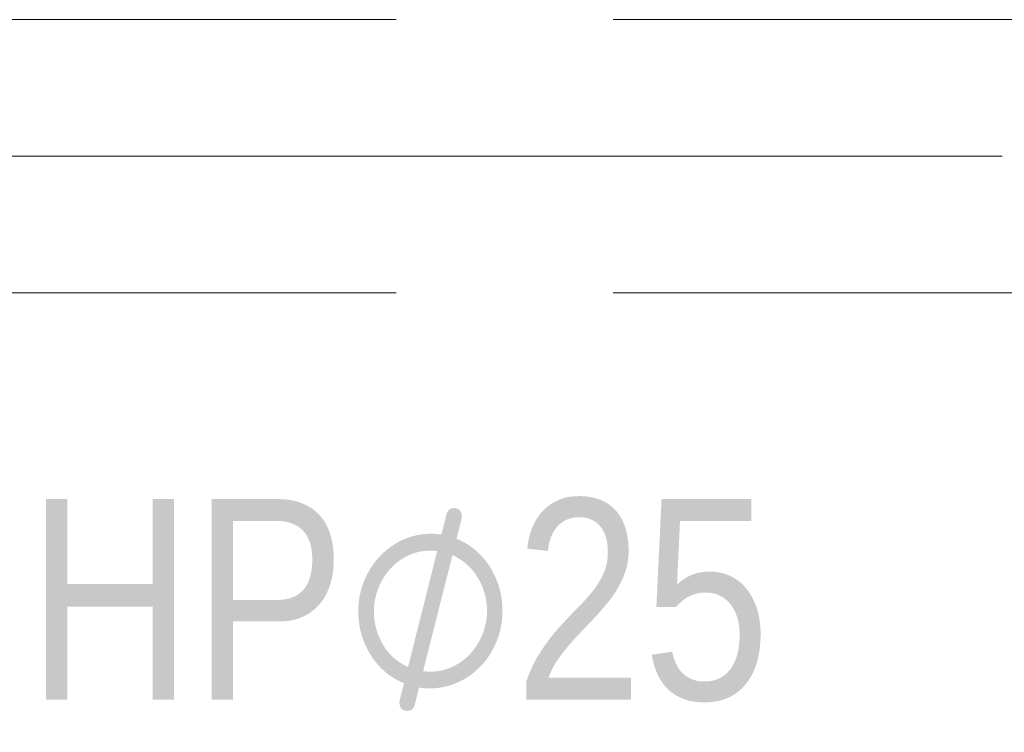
# Model space of a CAD drawing. Header units: centimetres. Extents: x -1737 to 22393, y -8842 to 3838.
# Tile 86 of 167: x -543 to -435, y 1305 to 1383. Entities that reach past the tile are written whole.
import ezdxf

# ---------------------------------------------------------------- set-up
doc = ezdxf.new("R2010")
doc.units = ezdxf.units.CM
doc.linetypes.add('Oś', pattern=[222.25, 127, -31.75, 31.75, -31.75])
doc.linetypes.add('Ukryte', pattern=[71.438, 47.625, -23.813])
for name, color, linetype, lineweight in [('A-DETL-HDLN', 90, 'Ukryte', 9), ('G-ANNO-TEXT', 231, 'Continuous', 13), ('S-GRID', 1, 'Continuous', 13)]:
    doc.layers.add(name, color=color, linetype=linetype, lineweight=lineweight)
doc.styles.add('Arial Narrow_6', font='ARIALN.TTF', dxfattribs={"height": 22})

msp = doc.modelspace()

# ---------------------------------------------------------------- linework, layer by layer
at = {"layer": 'A-DETL-HDLN'}
for p, q in [((-1192.62, 1383.33), (1167.38, 1383.33)), ((-1192.62, 1383.33), (1167.38, 1383.33)), ((-1192.62, 1353.33), (1167.38, 1353.33)), ((-1192.62, 1353.33), (1167.38, 1353.33))]:
    msp.add_line(p, q, dxfattribs=at)
at = {"layer": 'S-GRID', "linetype": 'Oś'}
msp.add_line((1342.46, 1368.33), (-1368.76, 1368.33), dxfattribs=at)

# ---------------------------------------------------------------- texts
at = {"layer": 'G-ANNO-TEXT', "color": 7, "insert": (-542.54, 1330.7), "char_height": 22, "width": 88.88, "attachment_point": 1, "line_spacing_factor": 0.949189, "style": 'Arial Narrow_6'}
msp.add_mtext('\\pt127.00006,253.9999,380.99996,508.00002,635.00008,761.99992,888.99998,1016.00004,1143.0001,1269.99994,1397,1524.00006,1650.9999,1777.99996,1905.00002,2032.00008,2158.99992,2285.99998,2413.00004,2540.0001,2666.99994,2794,2921.00006,3047.9999,3174.99996,3302.00002,3429.00008,3555.99992,3682.99998,3810.00004,3937.0001,4063.99994;HP{\\fSegoe UI Symbol|b0|i0|c0|p34;⌀}25', dxfattribs=at)

doc.saveas('drawing.dxf')
